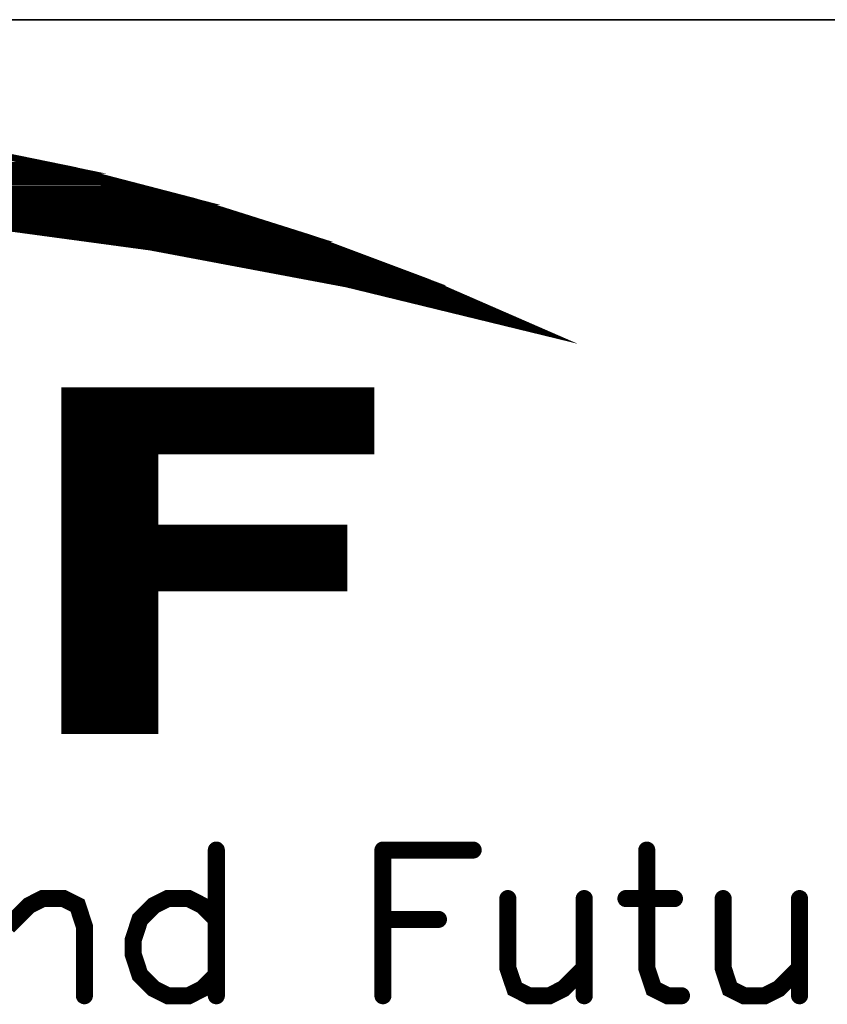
# Model space of a CAD drawing. Header units: millimetres. Extents: x 4497 to 13960, y 12291 to 16372.
# Tile 7 of 217: x 4900 to 4910, y 12359 to 12371. Entities that reach past the tile are written whole.
import ezdxf

# ---------------------------------------------------------------- set-up
doc = ezdxf.new("R2010")
doc.units = ezdxf.units.MM
doc.header["$LTSCALE"] = 0.8
doc.layers.get('0').update_dxf_attribs({"linetype": 'CONTINUOUS', "lineweight": 0})

# ---------------------------------------------------------------- blocks, each defined once
blk = doc.blocks.new('SMOOTH_0$0254')
at = {"const_width": 0.0127}
blk.add_lwpolyline([(-0.00635, 0, 1), (0.00635, 0, 1)], format="xyb", close=True, dxfattribs=at)
blk = doc.blocks.new('SMOOTH_0$064516')
at = {"const_width": 0.0323}
blk.add_lwpolyline([(-0.0161, 0, 1), (0.0161, 0, 1)], format="xyb", close=True, dxfattribs=at)
blk = doc.blocks.new('logo')
at = {"color": 7}
for points, const_width in [([(-3424.695, 5347.387), (-3418.607, 5346.142), (-3412.596, 5344.579), (-3406.679, 5342.707), (-3400.866, 5340.526), (-3395.172, 5338.044), (-3404.927, 5340.423), (-3414.785, 5342.278), (-3424.738, 5343.626)], 0.338), ([(-3470.624, 5346.391), (-3420.251, 5346.391)], 0.338), ([(-3418.222, 5345.884), (-3472.483, 5345.884)], 0.338), ([(-3475.526, 5345.207), (-3415.518, 5345.207)], 0.338), ([(-3474.343, 5345.546), (-3416.87, 5345.546)], 0.338), ([(-3416.194, 5345.376), (-3417.124, 5345.376)], 0.338), ([(-3476.202, 5344.954), (-3414.588, 5344.954)], 0.338), ([(-3430.731, 5344.362), (-3412.137, 5344.362)], 0.338), ([(-3411.63, 5344.193), (-3429.463, 5344.193)], 0.338), ([(-3411.123, 5344.024), (-3427.519, 5344.024)], 0.338), ([(-3410.616, 5343.855), (-3425.406, 5343.855)], 0.338), ([(-3409.263, 5343.348), (-3422.279, 5343.348)], 0.338), ([(-3408.587, 5343.179), (-3420.082, 5343.179)], 0.338), ([(-3407.911, 5343.01), (-3418.898, 5343.01)], 0.338), ([(-3406.39, 5342.503), (-3415.264, 5342.503)], 0.338), ([(-3405.037, 5341.996), (-3412.982, 5341.996)], 0.338), ([(-3411.63, 5341.827), (-3410.954, 5341.827)], 0.338), ([(-3404.192, 5341.658), (-3411.292, 5341.658)], 0.338), ([(-3404.53, 5341.827), (-3410.109, 5341.827)], 0.338), ([(-3403.685, 5341.489), (-3409.855, 5341.489)], 0.338), ([(-3402.84, 5341.151), (-3408.756, 5341.151)], 0.338), ([(-3403.178, 5341.32), (-3403.77, 5341.32)], 0.338), ([(-3402.333, 5340.982), (-3406.981, 5340.982)], 0.338), ([(-3401.995, 5340.813), (-3406.136, 5340.813)], 0.338), ([(-3402.417, 5340.644), (-3401.403, 5340.643)], 0.338), ([(-3403.516, 5340.305), (-3400.642, 5340.305)], 0.338), ([(-3400.304, 5340.136), (-3403.009, 5340.136)], 0.338), ([(-3399.797, 5339.967), (-3402.417, 5339.967)], 0.338), ([(-3399.29, 5339.798), (-3401.826, 5339.798)], 0.338), ([(-3399.121, 5339.629), (-3401.15, 5339.629)], 0.338), ([(-3398.783, 5339.46), (-3400.389, 5339.46)], 0.338), ([(-3398.276, 5339.291), (-3399.544, 5339.291)], 0.338), ([(-3398.952, 5339.122), (-3397.769, 5339.122)], 0.338), ([(-3398.445, 5338.953), (-3397.431, 5338.953)], 0.338), ([(-3397.6, 5338.784), (-3397.093, 5338.784)], 0.338), ([(-3419.067, 5334.896), (-3403.77, 5334.896)], 0.338), ([(-3419.067, 5334.643), (-3403.77, 5334.643)], 0.338), ([(-3419.067, 5334.389), (-3403.77, 5334.389)], 0.338), ([(-3419.067, 5334.136), (-3403.77, 5334.136)], 0.338), ([(-3419.067, 5333.882), (-3403.77, 5333.882)], 0.338), ([(-3419.067, 5333.628), (-3403.77, 5333.628)], 0.338), ([(-3419.067, 5333.375), (-3403.77, 5333.375)], 0.338), ([(-3419.067, 5333.121), (-3403.77, 5333.121)], 0.338), ([(-3419.067, 5332.868), (-3403.77, 5332.868)], 0.338), ([(-3419.067, 5332.614), (-3403.77, 5332.614)], 0.338), ([(-3419.067, 5332.361), (-3403.77, 5332.361)], 0.338), ([(-3419.067, 5332.107), (-3403.77, 5332.107)], 0.338), ([(-3419.067, 5331.769), (-3414.588, 5331.769)], 0.338), ([(-3419.067, 5331.515), (-3414.588, 5331.515)], 0.338), ([(-3419.067, 5331.262), (-3414.588, 5331.262)], 0.338), ([(-3419.067, 5331.008), (-3414.588, 5331.008)], 0.338), ([(-3419.067, 5330.755), (-3414.588, 5330.755)], 0.338), ([(-3419.067, 5330.501), (-3414.588, 5330.501)], 0.338), ([(-3419.067, 5330.248), (-3414.588, 5330.248)], 0.338), ([(-3419.067, 5329.994), (-3414.588, 5329.994)], 0.338), ([(-3419.067, 5329.741), (-3414.588, 5329.741)], 0.338), ([(-3419.067, 5329.487), (-3414.588, 5329.487)], 0.338), ([(-3419.067, 5329.233), (-3414.588, 5329.233)], 0.338), ([(-3419.067, 5328.98), (-3414.588, 5328.98)], 0.338), ([(-3419.067, 5328.726), (-3414.588, 5328.726)], 0.338), ([(-3419.067, 5328.473), (-3414.588, 5328.473)], 0.338), ([(-3419.067, 5328.219), (-3414.588, 5328.219)], 0.338), ([(-3419.067, 5327.797), (-3405.206, 5327.797)], 0.338), ([(-3418.983, 5328.05), (-3405.122, 5328.05)], 0.338), ([(-3419.067, 5327.543), (-3405.206, 5327.543)], 0.338), ([(-3419.067, 5327.29), (-3405.206, 5327.29)], 0.338), ([(-3419.067, 5327.036), (-3405.206, 5327.036)], 0.338), ([(-3419.067, 5326.782), (-3405.206, 5326.782)], 0.338), ([(-3419.067, 5326.529), (-3405.206, 5326.529)], 0.338), ([(-3419.067, 5326.275), (-3405.206, 5326.275)], 0.338), ([(-3419.067, 5326.022), (-3405.206, 5326.022)], 0.338), ([(-3419.067, 5325.768), (-3405.206, 5325.768)], 0.338), ([(-3419.067, 5325.515), (-3405.206, 5325.515)], 0.338), ([(-3419.067, 5325.261), (-3405.206, 5325.261)], 0.338), ([(-3419.067, 5324.923), (-3414.588, 5324.923)], 0.338), ([(-3419.067, 5324.669), (-3414.588, 5324.669)], 0.338), ([(-3419.067, 5324.416), (-3414.588, 5324.416)], 0.338), ([(-3419.067, 5324.162), (-3414.588, 5324.162)], 0.338), ([(-3419.067, 5323.909), (-3414.588, 5323.909)], 0.338), ([(-3419.067, 5323.655), (-3414.588, 5323.655)], 0.338), ([(-3419.067, 5323.402), (-3414.588, 5323.402)], 0.338), ([(-3419.067, 5323.148), (-3414.588, 5323.148)], 0.338), ([(-3419.067, 5322.895), (-3414.588, 5322.895)], 0.338), ([(-3419.067, 5322.641), (-3414.588, 5322.641)], 0.338), ([(-3419.067, 5322.387), (-3414.588, 5322.387)], 0.338), ([(-3419.067, 5322.134), (-3414.588, 5322.134)], 0.338), ([(-3419.067, 5321.88), (-3414.588, 5321.88)], 0.338), ([(-3419.067, 5321.627), (-3414.588, 5321.627)], 0.338), ([(-3419.067, 5321.373), (-3414.588, 5321.373)], 0.338), ([(-3419.067, 5321.12), (-3414.588, 5321.12)], 0.338), ([(-3419.067, 5320.866), (-3414.588, 5320.866)], 0.338), ([(-3419.067, 5320.613), (-3414.588, 5320.613)], 0.338), ([(-3419.067, 5320.359), (-3414.588, 5320.359)], 0.338), ([(-3419.067, 5320.105), (-3414.588, 5320.105)], 0.338), ([(-3419.067, 5319.852), (-3414.588, 5319.852)], 0.338), ([(-3419.067, 5319.598), (-3414.588, 5319.598)], 0.338), ([(-3419.067, 5319.345), (-3414.588, 5319.345)], 0.338), ([(-3419.067, 5319.091), (-3414.588, 5319.091)], 0.338), ([(-3419.067, 5318.838), (-3414.588, 5318.838)], 0.338), ([(-3419.067, 5318.584), (-3414.588, 5318.584)], 0.338), ([(-3419.067, 5318.331), (-3414.588, 5318.331)], 0.338), ([(-3419.067, 5318.077), (-3414.588, 5318.077)], 0.338), ([(-3411.479, 5311.965), (-3411.479, 5304.641)], 0.859), ([(-3403.107, 5311.965), (-3398.573, 5311.965)], 0.859), ([(-3403.107, 5311.965), (-3403.107, 5304.641)], 0.859), ([(-3389.848, 5311.965), (-3389.848, 5306.032), (-3389.505, 5304.993), (-3388.801, 5304.641), (-3388.105, 5304.641)], 0.859), ([(-3421.947, 5308.127), (-3420.899, 5309.175), (-3420.204, 5309.527), (-3419.156, 5309.527), (-3418.452, 5309.175), (-3418.109, 5308.127), (-3418.109, 5304.641)], 0.859), ([(-3411.479, 5308.479), (-3412.175, 5309.175), (-3412.87, 5309.527), (-3413.918, 5309.527), (-3414.622, 5309.175), (-3415.318, 5308.479), (-3415.661, 5307.431), (-3415.661, 5306.736), (-3415.318, 5305.688), (-3414.622, 5304.993), (-3413.918, 5304.641), (-3412.87, 5304.641), (-3412.175, 5304.993), (-3411.479, 5305.688)], 0.859), ([(-3396.83, 5309.527), (-3396.83, 5306.032), (-3396.478, 5304.993), (-3395.782, 5304.641), (-3394.734, 5304.641), (-3394.039, 5304.993), (-3392.991, 5306.032)], 0.859), ([(-3392.991, 5309.527), (-3392.991, 5304.641)], 0.859), ([(-3390.896, 5309.527), (-3388.457, 5309.527)], 0.859), ([(-3386.01, 5309.527), (-3386.01, 5306.032), (-3385.667, 5304.993), (-3384.962, 5304.641), (-3383.923, 5304.641), (-3383.219, 5304.993), (-3382.172, 5306.032)], 0.859), ([(-3382.172, 5309.527), (-3382.172, 5304.641)], 0.859), ([(-3403.107, 5308.479), (-3400.316, 5308.479)], 0.859)]:
    blk.add_lwpolyline(points, dxfattribs=dict(at, const_width=const_width))
at = {"color": 7, "const_width": 0.338}
for points in [[(-3472.036, 5346.133), (-3467.922, 5347.044), (-3423.06, 5347.044), (-3418.615, 5346.133)], [(-3473.976, 5345.704), (-3472.036, 5346.133), (-3418.607, 5346.133), (-3416.958, 5345.704)], [(-3477.436, 5344.751), (-3473.976, 5345.704), (-3416.958, 5345.704), (-3413.297, 5344.751)], [(-3438.577, 5344.571), (-3444.771, 5344.751), (-3413.297, 5344.751), (-3412.604, 5344.571)], [(-3434.742, 5344.459), (-3438.577, 5344.571), (-3412.604, 5344.571), (-3412.251, 5344.459)], [(-3424.738, 5343.635), (-3434.733, 5344.459), (-3412.251, 5344.459), (-3409.642, 5343.635)], [(-3417.781, 5342.699), (-3424.729, 5343.635), (-3409.642, 5343.635), (-3406.679, 5342.699)], [(-3414.785, 5342.295), (-3417.781, 5342.699), (-3406.679, 5342.699), (-3405.603, 5342.295)], [(-3405.382, 5340.517), (-3414.785, 5342.295), (-3405.603, 5342.295), (-3400.866, 5340.517)], [(-3404.927, 5340.432), (-3405.382, 5340.517), (-3400.866, 5340.517), (-3400.669, 5340.432)], [(-3395.275, 5338.079), (-3404.919, 5340.432), (-3400.669, 5340.432), (-3395.275, 5338.079)], [(-3419.096, 5332.033), (-3419.096, 5335.065), (-3403.708, 5335.065), (-3403.708, 5332.033)], [(-3419.096, 5328.152), (-3419.096, 5332.033), (-3414.562, 5332.033), (-3414.562, 5328.152)], [(-3419.096, 5325.147), (-3419.096, 5328.152), (-3405.065, 5328.152), (-3405.065, 5325.147)], [(-3419.096, 5317.968), (-3419.096, 5325.147), (-3414.562, 5325.147), (-3414.562, 5317.968)]]:
    blk.add_lwpolyline(points, close=True, dxfattribs=at)
at = {"color": 7, "xscale": 13.31, "yscale": 13.31, "zscale": 13.31}
for name, p in [('SMOOTH_0$0254', (-3420.251, 5346.391)), ('SMOOTH_0$0254', (-3418.615, 5346.133)), ('SMOOTH_0$0254', (-3418.607, 5346.142)), ('SMOOTH_0$0254', (-3418.607, 5346.133)), ('SMOOTH_0$0254', (-3418.222, 5345.884)), ('SMOOTH_0$0254', (-3416.958, 5345.704)), ('SMOOTH_0$0254', (-3416.958, 5345.704)), ('SMOOTH_0$0254', (-3417.124, 5345.376)), ('SMOOTH_0$0254', (-3416.87, 5345.546)), ('SMOOTH_0$0254', (-3416.194, 5345.376)), ('SMOOTH_0$0254', (-3415.518, 5345.207)), ('SMOOTH_0$0254', (-3414.588, 5344.954)), ('SMOOTH_0$0254', (-3413.297, 5344.751)), ('SMOOTH_0$0254', (-3413.297, 5344.751)), ('SMOOTH_0$0254', (-3412.604, 5344.571)), ('SMOOTH_0$0254', (-3412.604, 5344.571)), ('SMOOTH_0$0254', (-3412.596, 5344.579)), ('SMOOTH_0$0254', (-3412.251, 5344.459)), ('SMOOTH_0$0254', (-3412.251, 5344.459)), ('SMOOTH_0$0254', (-3412.137, 5344.362)), ('SMOOTH_0$0254', (-3411.63, 5344.193)), ('SMOOTH_0$0254', (-3411.123, 5344.024)), ('SMOOTH_0$0254', (-3410.616, 5343.855)), ('SMOOTH_0$0254', (-3409.642, 5343.635)), ('SMOOTH_0$0254', (-3409.642, 5343.635)), ('SMOOTH_0$0254', (-3420.082, 5343.179)), ('SMOOTH_0$0254', (-3409.263, 5343.348)), ('SMOOTH_0$0254', (-3408.587, 5343.179)), ('SMOOTH_0$0254', (-3418.898, 5343.01)), ('SMOOTH_0$0254', (-3417.781, 5342.699)), ('SMOOTH_0$0254', (-3417.781, 5342.699)), ('SMOOTH_0$0254', (-3407.911, 5343.01)), ('SMOOTH_0$0254', (-3406.679, 5342.707)), ('SMOOTH_0$0254', (-3406.679, 5342.699)), ('SMOOTH_0$0254', (-3406.679, 5342.699)), ('SMOOTH_0$0254', (-3415.264, 5342.503)), ('SMOOTH_0$0254', (-3414.785, 5342.295)), ('SMOOTH_0$0254', (-3414.785, 5342.295)), ('SMOOTH_0$0254', (-3414.785, 5342.278)), ('SMOOTH_0$0254', (-3406.39, 5342.503)), ('SMOOTH_0$0254', (-3405.603, 5342.295)), ('SMOOTH_0$0254', (-3405.603, 5342.295)), ('SMOOTH_0$0254', (-3412.982, 5341.996)), ('SMOOTH_0$0254', (-3411.63, 5341.827)), ('SMOOTH_0$0254', (-3411.292, 5341.658)), ('SMOOTH_0$0254', (-3410.954, 5341.827)), ('SMOOTH_0$0254', (-3410.109, 5341.827)), ('SMOOTH_0$0254', (-3405.037, 5341.996)), ('SMOOTH_0$0254', (-3404.53, 5341.827)), ('SMOOTH_0$0254', (-3404.192, 5341.658)), ('SMOOTH_0$0254', (-3409.855, 5341.489)), ('SMOOTH_0$0254', (-3408.756, 5341.151)), ('SMOOTH_0$0254', (-3403.77, 5341.32)), ('SMOOTH_0$0254', (-3403.685, 5341.489)), ('SMOOTH_0$0254', (-3403.178, 5341.32)), ('SMOOTH_0$0254', (-3402.84, 5341.151)), ('SMOOTH_0$0254', (-3406.981, 5340.982)), ('SMOOTH_0$0254', (-3406.136, 5340.813)), ('SMOOTH_0$0254', (-3402.417, 5340.644)), ('SMOOTH_0$0254', (-3402.333, 5340.982)), ('SMOOTH_0$0254', (-3401.995, 5340.813)), ('SMOOTH_0$0254', (-3401.403, 5340.643)), ('SMOOTH_0$0254', (-3405.382, 5340.517)), ('SMOOTH_0$0254', (-3405.382, 5340.517)), ('SMOOTH_0$0254', (-3404.927, 5340.432)), ('SMOOTH_0$0254', (-3404.927, 5340.423)), ('SMOOTH_0$0254', (-3404.919, 5340.432)), ('SMOOTH_0$0254', (-3403.516, 5340.305)), ('SMOOTH_0$0254', (-3403.009, 5340.136)), ('SMOOTH_0$0254', (-3400.866, 5340.526)), ('SMOOTH_0$0254', (-3400.866, 5340.517)), ('SMOOTH_0$0254', (-3400.866, 5340.517)), ('SMOOTH_0$0254', (-3400.669, 5340.432)), ('SMOOTH_0$0254', (-3400.669, 5340.432)), ('SMOOTH_0$0254', (-3400.642, 5340.305)), ('SMOOTH_0$0254', (-3400.304, 5340.136)), ('SMOOTH_0$0254', (-3402.417, 5339.967)), ('SMOOTH_0$0254', (-3401.826, 5339.798)), ('SMOOTH_0$0254', (-3401.15, 5339.629)), ('SMOOTH_0$0254', (-3399.797, 5339.967)), ('SMOOTH_0$0254', (-3399.29, 5339.798)), ('SMOOTH_0$0254', (-3399.121, 5339.629)), ('SMOOTH_0$0254', (-3400.389, 5339.46)), ('SMOOTH_0$0254', (-3399.544, 5339.291)), ('SMOOTH_0$0254', (-3398.783, 5339.46)), ('SMOOTH_0$0254', (-3398.276, 5339.291)), ('SMOOTH_0$0254', (-3398.952, 5339.122)), ('SMOOTH_0$0254', (-3398.445, 5338.953)), ('SMOOTH_0$0254', (-3397.769, 5339.122)), ('SMOOTH_0$0254', (-3397.6, 5338.784)), ('SMOOTH_0$0254', (-3397.431, 5338.953)), ('SMOOTH_0$0254', (-3397.093, 5338.784)), ('SMOOTH_0$0254', (-3395.275, 5338.079)), ('SMOOTH_0$0254', (-3395.275, 5338.079)), ('SMOOTH_0$0254', (-3395.172, 5338.044)), ('SMOOTH_0$0254', (-3419.096, 5335.065)), ('SMOOTH_0$0254', (-3419.067, 5334.896)), ('SMOOTH_0$0254', (-3403.77, 5334.896)), ('SMOOTH_0$0254', (-3403.708, 5335.065)), ('SMOOTH_0$0254', (-3419.067, 5334.643)), ('SMOOTH_0$0254', (-3419.067, 5334.389)), ('SMOOTH_0$0254', (-3403.77, 5334.643)), ('SMOOTH_0$0254', (-3403.77, 5334.389)), ('SMOOTH_0$0254', (-3419.067, 5334.136)), ('SMOOTH_0$0254', (-3419.067, 5333.882)), ('SMOOTH_0$0254', (-3403.77, 5334.136)), ('SMOOTH_0$0254', (-3403.77, 5333.882)), ('SMOOTH_0$0254', (-3419.067, 5333.628)), ('SMOOTH_0$0254', (-3419.067, 5333.375)), ('SMOOTH_0$0254', (-3403.77, 5333.628)), ('SMOOTH_0$0254', (-3403.77, 5333.375)), ('SMOOTH_0$0254', (-3419.067, 5333.121)), ('SMOOTH_0$0254', (-3419.067, 5332.868)), ('SMOOTH_0$0254', (-3403.77, 5333.121)), ('SMOOTH_0$0254', (-3403.77, 5332.868)), ('SMOOTH_0$0254', (-3419.067, 5332.614)), ('SMOOTH_0$0254', (-3419.067, 5332.361)), ('SMOOTH_0$0254', (-3403.77, 5332.614)), ('SMOOTH_0$0254', (-3403.77, 5332.361)), ('SMOOTH_0$0254', (-3419.096, 5332.033)), ('SMOOTH_0$0254', (-3419.096, 5332.033)), ('SMOOTH_0$0254', (-3419.067, 5332.107)), ('SMOOTH_0$0254', (-3419.067, 5331.769)), ('SMOOTH_0$0254', (-3414.588, 5331.769)), ('SMOOTH_0$0254', (-3414.562, 5332.033)), ('SMOOTH_0$0254', (-3403.77, 5332.107)), ('SMOOTH_0$0254', (-3403.708, 5332.033)), ('SMOOTH_0$0254', (-3419.067, 5331.515)), ('SMOOTH_0$0254', (-3419.067, 5331.262)), ('SMOOTH_0$0254', (-3414.588, 5331.515)), ('SMOOTH_0$0254', (-3414.588, 5331.262)), ('SMOOTH_0$0254', (-3419.067, 5331.008)), ('SMOOTH_0$0254', (-3419.067, 5330.755)), ('SMOOTH_0$0254', (-3414.588, 5331.008)), ('SMOOTH_0$0254', (-3414.588, 5330.755)), ('SMOOTH_0$0254', (-3419.067, 5330.501)), ('SMOOTH_0$0254', (-3419.067, 5330.248)), ('SMOOTH_0$0254', (-3414.588, 5330.501)), ('SMOOTH_0$0254', (-3414.588, 5330.248)), ('SMOOTH_0$0254', (-3419.067, 5329.994)), ('SMOOTH_0$0254', (-3419.067, 5329.741)), ('SMOOTH_0$0254', (-3414.588, 5329.994)), ('SMOOTH_0$0254', (-3414.588, 5329.741)), ('SMOOTH_0$0254', (-3419.067, 5329.487)), ('SMOOTH_0$0254', (-3419.067, 5329.233)), ('SMOOTH_0$0254', (-3414.588, 5329.487)), ('SMOOTH_0$0254', (-3414.588, 5329.233)), ('SMOOTH_0$0254', (-3419.067, 5328.98)), ('SMOOTH_0$0254', (-3414.588, 5328.98)), ('SMOOTH_0$0254', (-3419.067, 5328.726)), ('SMOOTH_0$0254', (-3419.067, 5328.473)), ('SMOOTH_0$0254', (-3414.588, 5328.726)), ('SMOOTH_0$0254', (-3414.588, 5328.473)), ('SMOOTH_0$0254', (-3419.096, 5328.152)), ('SMOOTH_0$0254', (-3419.096, 5328.152)), ('SMOOTH_0$0254', (-3419.067, 5328.219)), ('SMOOTH_0$0254', (-3419.067, 5327.797)), ('SMOOTH_0$0254', (-3418.983, 5328.05)), ('SMOOTH_0$0254', (-3414.588, 5328.219)), ('SMOOTH_0$0254', (-3414.562, 5328.152)), ('SMOOTH_0$0254', (-3405.206, 5327.797)), ('SMOOTH_0$0254', (-3405.122, 5328.05)), ('SMOOTH_0$0254', (-3405.065, 5328.152)), ('SMOOTH_0$0254', (-3419.067, 5327.543)), ('SMOOTH_0$0254', (-3419.067, 5327.29)), ('SMOOTH_0$0254', (-3405.206, 5327.543)), ('SMOOTH_0$0254', (-3405.206, 5327.29)), ('SMOOTH_0$0254', (-3419.067, 5327.036)), ('SMOOTH_0$0254', (-3419.067, 5326.782)), ('SMOOTH_0$0254', (-3405.206, 5327.036)), ('SMOOTH_0$0254', (-3405.206, 5326.782)), ('SMOOTH_0$0254', (-3419.067, 5326.529)), ('SMOOTH_0$0254', (-3419.067, 5326.275)), ('SMOOTH_0$0254', (-3405.206, 5326.529)), ('SMOOTH_0$0254', (-3405.206, 5326.275)), ('SMOOTH_0$0254', (-3419.067, 5326.022)), ('SMOOTH_0$0254', (-3419.067, 5325.768)), ('SMOOTH_0$0254', (-3405.206, 5326.022)), ('SMOOTH_0$0254', (-3405.206, 5325.768)), ('SMOOTH_0$0254', (-3419.067, 5325.515)), ('SMOOTH_0$0254', (-3405.206, 5325.515)), ('SMOOTH_0$0254', (-3419.096, 5325.147)), ('SMOOTH_0$0254', (-3419.096, 5325.147)), ('SMOOTH_0$0254', (-3419.067, 5325.261)), ('SMOOTH_0$0254', (-3419.067, 5324.923)), ('SMOOTH_0$0254', (-3414.588, 5324.923)), ('SMOOTH_0$0254', (-3414.562, 5325.147)), ('SMOOTH_0$0254', (-3405.206, 5325.261)), ('SMOOTH_0$0254', (-3405.065, 5325.147)), ('SMOOTH_0$0254', (-3419.067, 5324.669)), ('SMOOTH_0$0254', (-3419.067, 5324.416)), ('SMOOTH_0$0254', (-3414.588, 5324.669)), ('SMOOTH_0$0254', (-3414.588, 5324.416)), ('SMOOTH_0$0254', (-3419.067, 5324.162)), ('SMOOTH_0$0254', (-3419.067, 5323.909)), ('SMOOTH_0$0254', (-3414.588, 5324.162)), ('SMOOTH_0$0254', (-3414.588, 5323.909)), ('SMOOTH_0$0254', (-3419.067, 5323.655)), ('SMOOTH_0$0254', (-3419.067, 5323.402)), ('SMOOTH_0$0254', (-3414.588, 5323.655)), ('SMOOTH_0$0254', (-3414.588, 5323.402)), ('SMOOTH_0$0254', (-3419.067, 5323.148)), ('SMOOTH_0$0254', (-3419.067, 5322.895)), ('SMOOTH_0$0254', (-3414.588, 5323.148)), ('SMOOTH_0$0254', (-3414.588, 5322.895)), ('SMOOTH_0$0254', (-3419.067, 5322.641)), ('SMOOTH_0$0254', (-3419.067, 5322.387)), ('SMOOTH_0$0254', (-3414.588, 5322.641)), ('SMOOTH_0$0254', (-3414.588, 5322.387)), ('SMOOTH_0$0254', (-3419.067, 5322.134)), ('SMOOTH_0$0254', (-3419.067, 5321.88)), ('SMOOTH_0$0254', (-3414.588, 5322.134)), ('SMOOTH_0$0254', (-3414.588, 5321.88)), ('SMOOTH_0$0254', (-3419.067, 5321.627)), ('SMOOTH_0$0254', (-3419.067, 5321.373)), ('SMOOTH_0$0254', (-3414.588, 5321.627)), ('SMOOTH_0$0254', (-3414.588, 5321.373)), ('SMOOTH_0$0254', (-3419.067, 5321.12)), ('SMOOTH_0$0254', (-3419.067, 5320.866)), ('SMOOTH_0$0254', (-3414.588, 5321.12)), ('SMOOTH_0$0254', (-3414.588, 5320.866)), ('SMOOTH_0$0254', (-3419.067, 5320.613)), ('SMOOTH_0$0254', (-3419.067, 5320.359)), ('SMOOTH_0$0254', (-3414.588, 5320.613)), ('SMOOTH_0$0254', (-3414.588, 5320.359)), ('SMOOTH_0$0254', (-3419.067, 5320.105)), ('SMOOTH_0$0254', (-3419.067, 5319.852)), ('SMOOTH_0$0254', (-3414.588, 5320.105)), ('SMOOTH_0$0254', (-3414.588, 5319.852)), ('SMOOTH_0$0254', (-3419.067, 5319.598)), ('SMOOTH_0$0254', (-3419.067, 5319.345)), ('SMOOTH_0$0254', (-3414.588, 5319.598)), ('SMOOTH_0$0254', (-3414.588, 5319.345)), ('SMOOTH_0$0254', (-3419.067, 5319.091)), ('SMOOTH_0$0254', (-3419.067, 5318.838)), ('SMOOTH_0$0254', (-3414.588, 5319.091)), ('SMOOTH_0$0254', (-3414.588, 5318.838)), ('SMOOTH_0$0254', (-3419.067, 5318.584)), ('SMOOTH_0$0254', (-3414.588, 5318.584)), ('SMOOTH_0$0254', (-3419.096, 5317.968)), ('SMOOTH_0$0254', (-3419.067, 5318.331)), ('SMOOTH_0$0254', (-3419.067, 5318.077)), ('SMOOTH_0$0254', (-3414.588, 5318.331)), ('SMOOTH_0$0254', (-3414.588, 5318.077)), ('SMOOTH_0$0254', (-3414.562, 5317.968)), ('SMOOTH_0$064516', (-3411.479, 5311.965)), ('SMOOTH_0$064516', (-3403.107, 5311.965)), ('SMOOTH_0$064516', (-3403.107, 5311.965)), ('SMOOTH_0$064516', (-3398.573, 5311.965)), ('SMOOTH_0$064516', (-3389.848, 5311.965)), ('SMOOTH_0$064516', (-3420.899, 5309.175)), ('SMOOTH_0$064516', (-3420.204, 5309.527)), ('SMOOTH_0$064516', (-3419.156, 5309.527)), ('SMOOTH_0$064516', (-3418.452, 5309.175)), ('SMOOTH_0$064516', (-3414.622, 5309.175)), ('SMOOTH_0$064516', (-3413.918, 5309.527)), ('SMOOTH_0$064516', (-3412.87, 5309.527)), ('SMOOTH_0$064516', (-3412.175, 5309.175)), ('SMOOTH_0$064516', (-3396.83, 5309.527)), ('SMOOTH_0$064516', (-3392.991, 5309.527)), ('SMOOTH_0$064516', (-3390.896, 5309.527)), ('SMOOTH_0$064516', (-3388.457, 5309.527)), ('SMOOTH_0$064516', (-3386.01, 5309.527)), ('SMOOTH_0$064516', (-3382.172, 5309.527)), ('SMOOTH_0$064516', (-3415.318, 5308.479)), ('SMOOTH_0$064516', (-3411.479, 5308.479)), ('SMOOTH_0$064516', (-3403.107, 5308.479)), ('SMOOTH_0$064516', (-3400.316, 5308.479)), ('SMOOTH_0$064516', (-3418.109, 5308.127)), ('SMOOTH_0$064516', (-3415.661, 5307.431)), ('SMOOTH_0$064516', (-3415.661, 5306.736)), ('SMOOTH_0$064516', (-3396.83, 5306.032)), ('SMOOTH_0$064516', (-3392.991, 5306.032)), ('SMOOTH_0$064516', (-3389.848, 5306.032)), ('SMOOTH_0$064516', (-3386.01, 5306.032)), ('SMOOTH_0$064516', (-3382.172, 5306.032)), ('SMOOTH_0$064516', (-3415.318, 5305.688)), ('SMOOTH_0$064516', (-3411.479, 5305.688)), ('SMOOTH_0$064516', (-3414.622, 5304.993)), ('SMOOTH_0$064516', (-3412.175, 5304.993)), ('SMOOTH_0$064516', (-3396.478, 5304.993)), ('SMOOTH_0$064516', (-3394.039, 5304.993)), ('SMOOTH_0$064516', (-3389.505, 5304.993)), ('SMOOTH_0$064516', (-3385.667, 5304.993)), ('SMOOTH_0$064516', (-3383.219, 5304.993)), ('SMOOTH_0$064516', (-3418.109, 5304.641)), ('SMOOTH_0$064516', (-3413.918, 5304.641)), ('SMOOTH_0$064516', (-3412.87, 5304.641)), ('SMOOTH_0$064516', (-3411.479, 5304.641)), ('SMOOTH_0$064516', (-3403.107, 5304.641)), ('SMOOTH_0$064516', (-3395.782, 5304.641)), ('SMOOTH_0$064516', (-3394.734, 5304.641)), ('SMOOTH_0$064516', (-3392.991, 5304.641)), ('SMOOTH_0$064516', (-3388.801, 5304.641)), ('SMOOTH_0$064516', (-3388.105, 5304.641)), ('SMOOTH_0$064516', (-3384.962, 5304.641)), ('SMOOTH_0$064516', (-3383.923, 5304.641)), ('SMOOTH_0$064516', (-3382.172, 5304.641))]:
    blk.add_blockref(name, p, dxfattribs=at)

msp = doc.modelspace()

# ---------------------------------------------------------------- linework, layer by layer
at = {"color": 7, "linetype": 'Continuous', "lineweight": 35}
msp.add_line((4856.368, 12371.121), (4931.827, 12371.121), dxfattribs=at)

# ---------------------------------------------------------------- block references
at = {"color": 3, "linetype": 'Continuous', "xscale": 0.2477402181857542, "yscale": 0.2477402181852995, "zscale": 0.2477402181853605}
msp.add_blockref('logo', (5747.272, 11044.791), dxfattribs=at)

doc.saveas('drawing.dxf')
